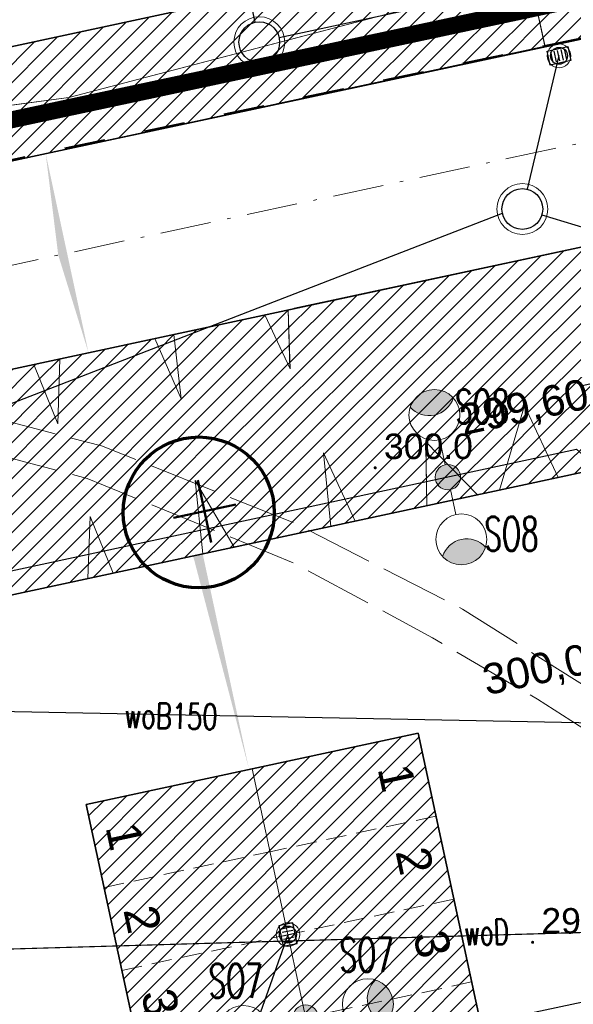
# Model space of a CAD drawing. Header units: metres. Extents: x 6567600 to 13135881, y 5574237 to 11149086.
# Tile 76 of 120: x 6567916 to 6567933, y 5574447 to 5574476. Entities that reach past the tile are written whole.
import ezdxf
from ezdxf.enums import TextEntityAlignment as Align

# ---------------------------------------------------------------- set-up
doc = ezdxf.new("R2010")
doc.units = ezdxf.units.M
for name, pattern in [('zzzxref_260316$0$_MDCP$0$L_2_50', [2.5, 2, -0.5]), ('zzzxref_260316$0$_PZT$0$Kropki przerywana 1', [250, 150, -100]), ('zzzxref_260316$0$PR1183 Chorzów Metalowców V09_TT$0$Kropki i Kreski 2', [2.5, 1.5, -0.5, 0, -0.5]), ('zzzxref_260316$0$PR1183 Chorzów Metalowców V09_TT$0$Przerywana', [2.4, 1.2, -1.2]), ('zzzxref_260316$0$PR1183 Chorzów Metalowców V09_TT$0$Przerywana gęsta', [0.9, 0.6, -0.3])]:
    doc.linetypes.add(name, pattern=pattern)
for name, color, linetype in [('SEL_atrybut_bloku1', 7, 'Continuous'), ('SEL_atrybut_bloku2', 9, 'Continuous'), ('zzzxref_260316$0$_MDCP$0$OTRN_O', 7, 'Continuous'), ('zzzxref_260316$0$_PZT$0$FORMA - Arch 01 - PZT 0 ZAKRES OPRACOWANIA', 7, 'Continuous'), ('zzzxref_260316$0$PR1183 Chorzów Metalowców V09_TT$0$01FORMA - PZT - Inne obiekty', 7, 'Continuous'), ('zzzxref_260316$0$PR1183 Chorzów Metalowców V09_TT$0$FORMA - Arch 01 - PZT 1 Strefy', 7, 'Continuous'), ('zzzxref_260316$0$PR1183 Chorzów Metalowców V09_TT$0$FORMA - Arch 01 - PZT-3 Ukształtowanie terenu', 7, 'Continuous'), ('zzzxref_260316$0$PR1183 Chorzów Metalowców V09_TT$0$FORMA - Arch 01 - PZT-3 Zagospodarowanie', 7, 'Continuous'), ('zzzxref_260316$0$PR1183 Chorzów Metalowców V09_TT$0$FORMA - Arch 01 - PZT-4 Zieleń', 7, 'Continuous')]:
    doc.layers.add(name, color=color, linetype=linetype)
doc.layers.add('SEL_sieci_kable_nN_oswietlenie', color=7, linetype='SEL_eNN', lineweight=30, true_color=0xff7a7a)
for name, color, linetype, lineweight in [('SEL_sieci_oswietlenie_oprawy', 152, 'Continuous', 20), ('zzzxref_260316$0$_MDCP$0$GES_PrzewodElektroenergetyczny_Projektowany', 7, 'Continuous', 18), ('zzzxref_260316$0$_MDCP$0$OTRN', 7, 'Continuous', 13), ('zzzxref_260316$0$_MDCP$1$GES_PrzewodKanalizacyjny', 36, 'Continuous', 18), ('zzzxref_260316$0$_MDCP$1$GES_PrzewodWodociagowy', 5, 'Continuous', 18), ('zzzxref_260316$0$_Tt_DO_LIKWIDACJI', 7, 'Continuous', 25), ('zzzxref_260316$0$_TT_KAN_D', 96, 'Continuous', 25), ('zzzxref_260316$0$_TT_KAN_D_WPUST', 7, 'Continuous', 25), ('zzzxref_260316$0$_TT_KAN_S_ZEWN_II etap', 30, 'Continuous', 25)]:
    doc.layers.add(name, color=color, linetype=linetype, lineweight=lineweight)
doc.styles.add('ARIAL', font='ARIALN.TTF', dxfattribs={"width": 0.8})
doc.styles.add('ROMANS', font='romans.shx', dxfattribs={"width": 0.8})
doc.styles.add('zzzxref_260316$0$$TD_AUDIT_GENERATED_(9E133)', font='simplex.shx')
doc.styles.add('zzzxref_260316$0$$TD_AUDIT_GENERATED_(9E16A)', font='arial.ttf', dxfattribs={"width": 0.9})
doc.styles.add('zzzxref_260316$0$$TD_AUDIT_GENERATED_(B0E6E)', font='arial.ttf')
doc.styles.add('zzzxref_260316$0$$TD_AUDIT_GENERATED_(B0E75)', font='arial.ttf')
doc.styles.add('zzzxref_260316$0$ROMANS', font='romans.shx', dxfattribs={"width": 0.9})
doc.linetypes.add('SEL_eNN', pattern='A,5,["eNN",ARIAL,S=1,R=0,X=1.45,Y=0.25],5', length=10)
doc.linetypes.add('zzzxref_260316$0$likwidacja1', pattern='A,0,-1,["X",zzzxref_260316$0$ROMANS,S=0.6,R=0,X=-0.1,Y=-0.3],-1', length=2)
doc.linetypes.add('zzzxref_260316$0$PR1183 Chorzów Metalowców V09_TT$0$X 1_2', pattern='A,0,[8,PR1183 ChorzĂłw MetalowcĂłw V091.Shx,S=0.039206,R=0,X=0,Y=0],-4.94,0', length=4.94)
pattern_1 = [(45, (0, 1.2501), (-0.265165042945, 0.265165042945), [])]

# ---------------------------------------------------------------- blocks, each defined once
blk = doc.blocks.new('oprawa zewnetrzna stojaca')
for points in [[(2.625, 0, 0.267949), (2.25, 0.65, 0.57735), (2.25, -0.65, 0.267949)], [(0.375, 0, 1), (-0.375, 0, 1)]]:
    blk.add_hatch(color=256).paths.add_polyline_path(points)
blk.add_line((1.125, 0), (0.375, 0))
for centre, radius in [((1.875, 0), 0.75), ((0, 0), 0.375)]:
    blk.add_circle(centre, radius)
blk.add_arc((2.625, 0), 0.75, 120, 240)
at = {"layer": 'SEL_atrybut_bloku1', "style": 'ROMANS', "width": 0.6, "flags": 8}
blk.add_attdef('TYP', text='', height=1, dxfattribs=at).set_placement((1.873, 0.9), align=Align.CENTER)
at = {"layer": 'SEL_atrybut_bloku2', "style": 'ROMANS', "width": 0.6, "flags": 8}
for tag, p in [('OPIS1', (1.873, -1.638)), ('OPIS2', (1.873, -2.499))]:
    blk.add_attdef(tag, text='', height=0.75, dxfattribs=at).set_placement(p, align=Align.CENTER)
blk = doc.blocks.new('zzzxref_260316$0$_MDCP$0$OTRN')
at = {"layer": 'zzzxref_260316$0$_MDCP$0$OTRN', "color": 0, "const_width": 0.09}
blk.add_lwpolyline([(-0.045, 0, 1), (0.045, 0, 1)], format="xyb", close=True, dxfattribs=at)
at = {"layer": 'zzzxref_260316$0$_MDCP$0$OTRN_O', "color": 0, "style": 'zzzxref_260316$0$$TD_AUDIT_GENERATED_(9E16A)'}
blk.add_attdef('RZEDNA', (0.514, 0.515), '', height=1.5, dxfattribs=at)
blk = doc.blocks.new('zzzxref_260316$0$PR1183 Chorzów Metalowców V09_TT$0$Miejsca parkingowe 27[17]', base_point=(6567918.151, 5574451.203))
at = {"layer": 'zzzxref_260316$0$PR1183 Chorzów Metalowców V09_TT$0$FORMA - Arch 01 - PZT-3 Zagospodarowanie', "color": 7, "linetype": 'zzzxref_260316$0$PR1183 Chorzów Metalowców V09_TT$0$Przerywana gęsta', "lineweight": 13}
for p, q in [((6567918.677, 5574448.758), (6567923.565, 5574449.809)), ((6567919.202, 5574446.314), (6567924.09, 5574447.365))]:
    blk.add_line(p, q, dxfattribs=at)
at = {"layer": 'zzzxref_260316$0$PR1183 Chorzów Metalowców V09_TT$0$FORMA - Arch 01 - PZT-3 Zagospodarowanie', "color": 7, "lineweight": 13, "style": 'zzzxref_260316$0$$TD_AUDIT_GENERATED_(B0E75)'}
for tag, p in [('num_start_0', (6567919.287, 5574450.267)), ('num_start_1', (6567919.812, 5574447.822)), ('num_start_2', (6567920.337, 5574445.37)), ('num_start_3', (6567920.863, 5574442.934)), ('num_start_4', (6567921.388, 5574440.481)), ('num_start_5', (6567921.913, 5574438.037)), ('num_start_6', (6567922.438, 5574435.601)), ('num_start_7', (6567922.964, 5574433.148)), ('num_start_8', (6567923.489, 5574430.704)), ('num_start_9', (6567924.014, 5574428.26)), ('num_start_10', (6567924.54, 5574425.825)), ('num_start_11', (6567925.065, 5574423.38)), ('num_start_12', (6567925.59, 5574420.928)), ('num_start_13', (6567926.116, 5574418.492)), ('num_start_14', (6567926.641, 5574416.04)), ('num_start_15', (6567927.166, 5574413.595)), ('num_start_16', (6567927.692, 5574411.16)), ('num_start_17', (6567928.217, 5574408.707))]:
    blk.add_attdef(tag, text='', height=1, rotation=282.1296, dxfattribs=at).set_placement(p, align=Align.MIDDLE_CENTER)
blk = doc.blocks.new('zzzxref_260316$0$PR1183 Chorzów Metalowców V09_TT$0$Miejsca parkingowe 27[16]', base_point=(6567927.928, 5574453.304))
at = {"layer": 'zzzxref_260316$0$PR1183 Chorzów Metalowców V09_TT$0$FORMA - Arch 01 - PZT-3 Zagospodarowanie', "color": 7, "linetype": 'zzzxref_260316$0$PR1183 Chorzów Metalowców V09_TT$0$Przerywana gęsta', "lineweight": 13}
for p, q in [((6567928.453, 5574450.86), (6567923.565, 5574449.809)), ((6567928.979, 5574448.415), (6567924.09, 5574447.365)), ((6567929.504, 5574445.971), (6567924.616, 5574444.921))]:
    blk.add_line(p, q, dxfattribs=at)
at = {"layer": 'zzzxref_260316$0$PR1183 Chorzów Metalowców V09_TT$0$FORMA - Arch 01 - PZT-3 Zagospodarowanie', "color": 7, "lineweight": 13, "style": 'zzzxref_260316$0$$TD_AUDIT_GENERATED_(B0E75)'}
for tag, p in [('num_start_0', (6567927.301, 5574451.989)), ('num_start_1', (6567927.827, 5574449.545)), ('num_start_2', (6567928.352, 5574447.092)), ('num_start_3', (6567928.877, 5574444.656)), ('num_start_4', (6567929.402, 5574442.204)), ('num_start_5', (6567929.928, 5574439.76)), ('num_start_6', (6567930.453, 5574437.324)), ('num_start_7', (6567930.978, 5574434.871)), ('num_start_8', (6567931.504, 5574432.427)), ('num_start_9', (6567932.029, 5574429.983)), ('num_start_10', (6567932.554, 5574427.547)), ('num_start_11', (6567933.08, 5574425.103)), ('num_start_12', (6567933.605, 5574422.65)), ('num_start_13', (6567934.13, 5574420.215)), ('num_start_14', (6567934.656, 5574417.762)), ('num_start_15', (6567935.181, 5574415.318))]:
    blk.add_attdef(tag, text='', height=1, rotation=282.1296, dxfattribs=at).set_placement(p, align=Align.MIDDLE_CENTER)
blk = doc.blocks.new('zzzxref_260316$0$PR1183 Chorzów Metalowców V09_TT$0$Koty wysokościowe_66', base_point=(6567933.499, 5574463.707))
at = {"layer": 'zzzxref_260316$0$PR1183 Chorzów Metalowców V09_TT$0$FORMA - Arch 01 - PZT-3 Ukształtowanie terenu', "linetype": 'Continuous', "lineweight": 25}
for points in [[(6567933.499, 5574463.707), (6567933.865, 5574463.786), (6567933.807, 5574463.92), (6567933.702, 5574464.022), (6567933.566, 5574464.076), (6567933.42, 5574464.074)], [(6567933.499, 5574463.707), (6567933.132, 5574463.629), (6567933.19, 5574463.494), (6567933.295, 5574463.392), (6567933.431, 5574463.338), (6567933.577, 5574463.341)]]:
    blk.add_hatch(color=6, dxfattribs=at).paths.add_polyline_path(points)
at = {"layer": 'zzzxref_260316$0$PR1183 Chorzów Metalowców V09_TT$0$FORMA - Arch 01 - PZT-3 Ukształtowanie terenu', "color": 6, "linetype": 'Continuous', "lineweight": 25}
for p, q in [((6567933.656, 5574462.974), (6567933.341, 5574464.441)), ((6567932.765, 5574463.55), (6567934.232, 5574463.865))]:
    blk.add_line(p, q, dxfattribs=at)
blk.add_circle((6567933.499, 5574463.707), 0.375, dxfattribs=at)
at = {"layer": 'zzzxref_260316$0$PR1183 Chorzów Metalowców V09_TT$0$FORMA - Arch 01 - PZT-3 Ukształtowanie terenu', "color": 6, "lineweight": 25, "insert": (6567929.294, 5574461.917), "char_height": 0.9, "attachment_point": 7, "rotation": 12.1296, "style": 'zzzxref_260316$0$$TD_AUDIT_GENERATED_(B0E6E)'}
blk.add_mtext('\\A1;{\\pql;\\fArial|b0|i0|c238|p0;\\W1.000000;299,60}', dxfattribs=at)
blk = doc.blocks.new('zzzxref_260316$0$PR1183 Chorzów Metalowców V09_TT$0$Koty wysokościowe_45', base_point=(6567934.183, 5574456.044))
at = {"layer": 'zzzxref_260316$0$PR1183 Chorzów Metalowców V09_TT$0$FORMA - Arch 01 - PZT-3 Ukształtowanie terenu', "linetype": 'Continuous', "lineweight": 25}
for points in [[(6567934.183, 5574456.044), (6567934.55, 5574456.123), (6567934.491, 5574456.257), (6567934.386, 5574456.359), (6567934.25, 5574456.413), (6567934.104, 5574456.411)], [(6567934.183, 5574456.044), (6567933.816, 5574455.966), (6567933.874, 5574455.831), (6567933.979, 5574455.729), (6567934.115, 5574455.675), (6567934.262, 5574455.678)]]:
    blk.add_hatch(color=6, dxfattribs=at).paths.add_polyline_path(points)
at = {"layer": 'zzzxref_260316$0$PR1183 Chorzów Metalowców V09_TT$0$FORMA - Arch 01 - PZT-3 Ukształtowanie terenu', "color": 6, "linetype": 'Continuous', "lineweight": 25}
for p, q in [((6567934.341, 5574455.311), (6567934.025, 5574456.778)), ((6567933.45, 5574455.887), (6567934.916, 5574456.202))]:
    blk.add_line(p, q, dxfattribs=at)
blk.add_circle((6567934.183, 5574456.044), 0.375, dxfattribs=at)
at = {"layer": 'zzzxref_260316$0$PR1183 Chorzów Metalowców V09_TT$0$FORMA - Arch 01 - PZT-3 Ukształtowanie terenu', "color": 6, "lineweight": 25, "insert": (6567929.979, 5574454.254), "char_height": 0.9, "attachment_point": 7, "rotation": 12.1296, "style": 'zzzxref_260316$0$$TD_AUDIT_GENERATED_(B0E6E)'}
blk.add_mtext('\\A1;{\\pql;\\fArial|b0|i0|c238|p0;\\W1.000000;300,00}', dxfattribs=at)
blk = doc.blocks.new('zzzxref_260316')
at = {"layer": 'zzzxref_260316$0$PR1183 Chorzów Metalowców V09_TT$0$FORMA - Arch 01 - PZT 1 Strefy', "linetype": 'Continuous', "lineweight": 0, "true_color": 0x577933}
h = blk.add_hatch(dxfattribs=at)
h.set_pattern_fill('ANSI31', color=77, scale=3, style=0)
h.set_pattern_definition(pattern_1)
h.paths.add_polyline_path([(6567829, 5574518.49), (6567842.398, 5574472.369), (6567844.165, 5574472.882), (6567846.931, 5574463.362), (6567846.967, 5574485.722), (6567835.736, 5574537.98), (6567846.642, 5574540.324), (6567844.864, 5574548.6), (6567918.571, 5574564.441), (6567935.605, 5574485.184), (6567930.975, 5574478.018), (6567931.227, 5574476.845), (6567933.57, 5574477.348, 0.216609), (6567938.884, 5574481.335), (6567921.55, 5574569.11), (6567849.267, 5574552.203), (6567830.11, 5574547.72)])
at = {"layer": 'zzzxref_260316$0$PR1183 Chorzów Metalowców V09_TT$0$FORMA - Arch 01 - PZT 1 Strefy', "linetype": 'Continuous', "lineweight": 0, "true_color": 0x606060}
h = blk.add_hatch(dxfattribs=at)
h.set_pattern_fill('ANSI31', color=251, scale=3, style=0)
h.set_pattern_definition(pattern_1)
h.paths.add_polyline_path([(6567877.761, 5574471.437), (6567884.905, 5574472.973), (6567884.671, 5574474.061), (6567884.473, 5574474.979), (6567883.567, 5574479.143), (6567878.678, 5574478.092), (6567871.324, 5574512.311), (6567876.212, 5574513.361), (6567874.387, 5574521.856), (6567909.387, 5574529.379), (6567910.438, 5574524.49), (6567911.513, 5574524.721, 0.390142), (6567916.985, 5574532.464), (6567916.781, 5574533.525), (6567866.729, 5574522.767)])
h = blk.add_hatch(dxfattribs=at)
h.set_pattern_fill('ANSI31', color=251, scale=3, style=0)
h.set_pattern_definition(pattern_1)
h.paths.add_polyline_path([(6567931.666, 5574474.803), (6567938.682, 5574476.301, 0.059883), (6567939.792, 5574476.678), (6567938.868, 5574481.33, -0.219856), (6567933.57, 5574477.348), (6567931.227, 5574476.845)])
h = blk.add_hatch(dxfattribs=at)
h.set_pattern_fill('ANSI31', color=251, scale=3, style=0)
h.set_pattern_definition(pattern_1)
h.paths.add_polyline_path([(6567899.852, 5574471.329, 0.414214), (6567899.085, 5574470.141), (6567899.358, 5574468.87, 0.414214), (6567900.546, 5574468.103), (6567931.668, 5574474.792), (6567930.975, 5574478.018)])
at = {"layer": 'zzzxref_260316$0$PR1183 Chorzów Metalowców V09_TT$0$FORMA - Arch 01 - PZT 1 Strefy', "linetype": 'Continuous', "lineweight": 0, "true_color": 0x786554}
h = blk.add_hatch(dxfattribs=at)
h.set_pattern_fill('ANSI31', color=37, scale=3, style=0)
h.set_pattern_definition(pattern_1)
h.paths.add_polyline_path([(6567901.587, 5574460.787, 0.144467), (6567901.459, 5574459.093), (6567901.564, 5574458.605, 0.027501), (6567901.651, 5574458.287, 0.323943), (6567904.198, 5574456.321), (6567904.06, 5574458.276), (6567905.128, 5574456.302), (6567910.112, 5574457.373), (6567910.109, 5574459.231), (6567910.813, 5574457.524), (6567913.717, 5574458.148), (6567913.505, 5574460.064), (6567914.434, 5574458.302), (6567918.2, 5574459.112), (6567918.267, 5574460.941), (6567918.947, 5574459.272), (6567921.583, 5574459.839), (6567921.363, 5574461.996), (6567922.507, 5574460.037), (6567925.354, 5574460.649), (6567925.143, 5574462.814), (6567926.077, 5574460.805), (6567928.186, 5574461.258), (6567928.156, 5574463.137), (6567929.676, 5574461.578), (6567930.326, 5574461.718), (6567931.067, 5574464.209), (6567932.052, 5574462.089), (6567932.917, 5574462.275), (6567933.247, 5574460.999), (6567934.9, 5574464.336), (6567939.696, 5574459.298), (6567940.647, 5574456.21), (6567943.72, 5574456.738), (6567941.43, 5574468.344, 0.149826), (6567935.507, 5574469.48), (6567927.118, 5574467.677), (6567924.105, 5574467.029), (6567924.158, 5574465.29), (6567923.418, 5574466.881), (6567920.732, 5574466.304), (6567920.944, 5574464.403), (6567920.175, 5574466.184), (6567917.375, 5574465.583), (6567917.315, 5574463.674), (6567916.604, 5574465.417), (6567912.849, 5574464.61), (6567913.058, 5574462.726), (6567912.148, 5574464.459), (6567909.184, 5574463.822), (6567909.147, 5574461.959), (6567908.445, 5574463.663), (6567903.541, 5574462.6), (6567903.687, 5574460.546), (6567902.835, 5574462.288, 0.16724)])
at = {"layer": 'zzzxref_260316$0$PR1183 Chorzów Metalowców V09_TT$0$FORMA - Arch 01 - PZT 1 Strefy', "linetype": 'Continuous', "lineweight": 0, "true_color": 0x577933}
h = blk.add_hatch(dxfattribs=at)
h.set_pattern_fill('ANSI31', color=77, scale=3, style=0)
h.set_pattern_definition(pattern_1)
h.paths.add_polyline_path([(6567923.418, 5574466.881), (6567924.158, 5574465.29), (6567924.105, 5574467.029)])
h = blk.add_hatch(dxfattribs=at)
h.set_pattern_fill('ANSI31', color=77, scale=3, style=0)
h.set_pattern_definition(pattern_1)
h.paths.add_polyline_path([(6567920.175, 5574466.184), (6567920.944, 5574464.403), (6567920.934, 5574464.497), (6567920.732, 5574466.304)])
h = blk.add_hatch(dxfattribs=at)
h.set_pattern_fill('ANSI31', color=77, scale=3, style=0)
h.set_pattern_definition(pattern_1)
h.paths.add_polyline_path([(6567917.375, 5574465.583), (6567916.604, 5574465.417), (6567917.315, 5574463.674)])
h = blk.add_hatch(dxfattribs=at)
h.set_pattern_fill('ANSI31', color=77, scale=3, style=0)
h.set_pattern_definition(pattern_1)
h.paths.add_polyline_path([(6567931.067, 5574464.209), (6567930.326, 5574461.718), (6567932.052, 5574462.089)])
h = blk.add_hatch(dxfattribs=at)
h.set_pattern_fill('ANSI31', color=77, scale=3, style=0)
h.set_pattern_definition(pattern_1)
h.paths.add_polyline_path([(6567928.186, 5574461.258), (6567929.676, 5574461.578), (6567928.156, 5574463.137), (6567928.158, 5574462.991)])
h = blk.add_hatch(dxfattribs=at)
h.set_pattern_fill('ANSI31', color=77, scale=3, style=0)
h.set_pattern_definition(pattern_1)
h.paths.add_polyline_path([(6567925.143, 5574462.814), (6567925.354, 5574460.649), (6567926.077, 5574460.805)])
h = blk.add_hatch(dxfattribs=at)
h.set_pattern_fill('ANSI31', color=77, scale=3, style=0)
h.set_pattern_definition(pattern_1)
h.paths.add_polyline_path([(6567921.363, 5574461.996), (6567921.583, 5574459.839), (6567922.507, 5574460.037)])
h = blk.add_hatch(dxfattribs=at)
h.set_pattern_fill('ANSI31', color=77, scale=3, style=0)
h.set_pattern_definition(pattern_1)
h.paths.add_polyline_path([(6567918.267, 5574460.941), (6567918.2, 5574459.112), (6567918.947, 5574459.272)])
h = blk.add_hatch(dxfattribs=at)
h.set_pattern_fill('ANSI31', color=77, scale=3, style=0)
h.set_pattern_definition(pattern_1)
h.paths.add_polyline_path([(6567874.014, 5574370.037), (6567903.73, 5574376.76), (6567926.87, 5574389.48), (6567941.769, 5574411.258), (6567945.87, 5574426.93), (6567946.274, 5574439.041), (6567944.961, 5574439.568), (6567943.09, 5574448.275), (6567939.696, 5574459.298), (6567938.856, 5574458.437), (6567945.454, 5574427.738), (6567940.566, 5574426.687), (6567942.208, 5574419.044, -0.198349), (6567940.833, 5574411.513), (6567926.815, 5574391.018), (6567903.433, 5574378.164), (6567873.643, 5574371.762)])
at = {"layer": 'zzzxref_260316$0$PR1183 Chorzów Metalowców V09_TT$0$FORMA - Arch 01 - PZT 1 Strefy', "linetype": 'Continuous', "lineweight": 0, "true_color": 0x4b7a78}
h = blk.add_hatch(dxfattribs=at)
h.set_pattern_fill('ANSI31', color=137, scale=3, style=0)
h.set_pattern_definition(pattern_1)
h.paths.add_polyline_path([(6567936.333, 5574415.447), (6567927.928, 5574454.554), (6567918.151, 5574452.453), (6567927.607, 5574408.457), (6567932.495, 5574409.508), (6567931.445, 5574414.396)])
at = {"layer": 'zzzxref_260316$0$PR1183 Chorzów Metalowców V09_TT$0$FORMA - Arch 01 - PZT-3 Zagospodarowanie', "linetype": 'Continuous', "lineweight": 5}
for points in [[(6567917.327, 5574468.646), (6567916.957, 5574471.639), (6567917.588, 5574468.702)], [(6567917.327, 5574468.646), (6567918.22, 5574465.764), (6567917.588, 5574468.702)], [(6567921.301, 5574459.778), (6567922.949, 5574453.484), (6567921.583, 5574459.839)]]:
    blk.add_hatch(color=7, dxfattribs=at).paths.add_polyline_path(points)
at = {"color": 30, "linetype": 'zzzxref_260316$0$PR1183 Chorzów Metalowców V09_TT$0$Przerywana', "lineweight": 50}
blk.add_line((6567939.821, 5574476.544), (6567882.349, 5574464.276), dxfattribs=at)
at = {"layer": 'Defpoints', "color": 6, "linetype": 'zzzxref_260316$0$_PZT$0$Kropki przerywana 1', "lineweight": 50, "ltscale": 0.01, "const_width": 0.5}
blk.add_lwpolyline([(6567846.825, 5574464.572), (6567852.935, 5574465.886), (6567856.959, 5574459.099), (6567863.876, 5574457.905), (6567881.468, 5574461.686), (6567884.062, 5574465.823), (6567941.534, 5574478.091)], dxfattribs=at)
at = {"layer": 'zzzxref_260316$0$_MDCP$0$GES_PrzewodElektroenergetyczny_Projektowany', "color": 1, "linetype": 'zzzxref_260316$0$_MDCP$0$L_2_50', "lineweight": 18, "flags": 128}
for points in [[(6567968.757, 5574418.447), (6567965.79, 5574417.788), (6567964.269, 5574419.682), (6567962.444, 5574428.423), (6567960.927, 5574438.382), (6567955.785, 5574440.828), (6567943.735, 5574448.879), (6567937.061, 5574453.287), (6567929.241, 5574458.206), (6567924.301, 5574460.739), (6567918.598, 5574463.02), (6567911.377, 5574464.921), (6567904.643, 5574465.783), (6567895.738, 5574466.364), (6567887.791, 5574468.949), (6567886.282, 5574470.192), (6567885.356, 5574472.785), (6567880.925, 5574493.141), (6567879.016, 5574496.438), (6567878.444, 5574499.11), (6567874.34, 5574499.268), (6567872.908, 5574505.876), (6567870.567, 5574509.67), (6567868.305, 5574511.329), (6567862.172, 5574511.906), (6567852.994, 5574510.772), (6567850.203, 5574522.019), (6567848.1, 5574529.505), (6567843.148, 5574549.062), (6567840.304, 5574561.676)], [(6567969.013, 5574417.508), (6567965.67, 5574416.775), (6567965.136, 5574416.988), (6567963.338, 5574419.374), (6567961.4, 5574428.408), (6567959.839, 5574437.722), (6567955.495, 5574439.686), (6567949.589, 5574443.706), (6567943.221, 5574448.01), (6567937.351, 5574451.781), (6567931.445, 5574455.553), (6567928.35, 5574457.367), (6567924.259, 5574459.573), (6567918.175, 5574462.063), (6567911.487, 5574463.842), (6567904.656, 5574464.624), (6567895.691, 5574465.123), (6567890.711, 5574466.83), (6567887.509, 5574467.826), (6567885.41, 5574469.356), (6567884.058, 5574472.665), (6567883.631, 5574475.084), (6567882.172, 5574482.199), (6567880.002, 5574492.125), (6567879.789, 5574492.837), (6567878.117, 5574495.647), (6567877.606, 5574498.034), (6567873.799, 5574498.12), (6567873.492, 5574498.529), (6567871.962, 5574505.181), (6567869.85, 5574508.829), (6567867.823, 5574510.339), (6567862.143, 5574510.874), (6567852.516, 5574509.777), (6567850.708, 5574516.687), (6567849.134, 5574522.547)]]:
    blk.add_lwpolyline(points, dxfattribs=at)
at = {"layer": 'zzzxref_260316$0$_MDCP$1$GES_PrzewodKanalizacyjny', "color": 36, "linetype": 'Continuous', "lineweight": 18}
blk.add_lwpolyline([(6567905.614, 5574471.424), (6567906.868, 5574471.745), (6567908.127, 5574472.016), (6567908.166, 5574472.009), (6567917.636, 5574473.284), (6567943.225, 5574480.006), (6567953.238, 5574483.096), (6567960.926, 5574484.615)], dxfattribs=at)
at = {"layer": 'zzzxref_260316$0$_MDCP$1$GES_PrzewodWodociagowy', "color": 5, "linetype": 'Continuous', "lineweight": 18}
blk.add_lwpolyline([(6567818.054, 5574440.375), (6567892.06, 5574455.65), (6567958.853, 5574454.349)], dxfattribs=at)
at = {"layer": 'zzzxref_260316$0$_MDCP$1$GES_PrzewodWodociagowy', "color": 5, "linetype": 'Continuous', "lineweight": 18, "flags": 128}
blk.add_lwpolyline([(6567911.585, 5574448.06), (6567940.177, 5574448.89), (6567959.112, 5574453.209)], dxfattribs=at)
at = {"layer": 'zzzxref_260316$0$_PZT$0$FORMA - Arch 01 - PZT 0 ZAKRES OPRACOWANIA', "color": 6, "linetype": 'zzzxref_260316$0$_PZT$0$Kropki przerywana 1', "lineweight": 50, "ltscale": 0.01, "const_width": 0.5}
blk.add_lwpolyline([(6567846.825, 5574464.572), (6567852.935, 5574465.886), (6567856.959, 5574459.099), (6567863.876, 5574457.905), (6567881.468, 5574461.686), (6567884.062, 5574465.823), (6567941.534, 5574478.091)], dxfattribs=at)
at = {"layer": 'zzzxref_260316$0$_Tt_DO_LIKWIDACJI', "linetype": 'zzzxref_260316$0$likwidacja1', "lineweight": 20}
blk.add_lwpolyline([(6567905.614, 5574471.424), (6567908.127, 5574472.016), (6567917.636, 5574473.284), (6567939.233, 5574478.951)], dxfattribs=at)
at = {"layer": 'zzzxref_260316$0$_TT_KAN_D'}
blk.add_line((6567903.298, 5574459.379), (6567930.412, 5574469.875), dxfattribs=at)
at = {"layer": 'zzzxref_260316$0$_TT_KAN_D', "elevation": 300.007}
for points in [[(6567932.073, 5574474.521), (6567931.138, 5574470.584)], [(6567931.573, 5574469.826), (6567933.192, 5574469.334)]]:
    blk.add_lwpolyline(points, dxfattribs=at)
at = {"layer": 'zzzxref_260316$0$_TT_KAN_D'}
for points in [[(6567922.837, 5574445.034), (6567924.102, 5574448.617)], [(6567938.091, 5574447.759), (6567923.218, 5574444.595)]]:
    blk.add_lwpolyline(points, dxfattribs=at)
at = {"layer": 'zzzxref_260316$0$_TT_KAN_D', "lineweight": 13}
blk.add_circle((6567930.999, 5574470.001), 0.75, dxfattribs=at)
at = {"layer": 'zzzxref_260316$0$_TT_KAN_D', "lineweight": 30}
blk.add_circle((6567930.999, 5574470.001), 0.6, dxfattribs=at)
at = {"layer": 'zzzxref_260316$0$_TT_KAN_D_WPUST', "lineweight": 30}
for p, q in [((6567931.907, 5574474.32, 600.013), (6567931.838, 5574474.633, 600.013)), ((6567932.009, 5574474.343, 600.013), (6567931.941, 5574474.656, 600.013)), ((6567932.107, 5574474.364, 600.013), (6567932.039, 5574474.677, 600.013)), ((6567932.21, 5574474.386, 600.013), (6567932.141, 5574474.699, 600.013)), ((6567932.312, 5574474.409, 600.013), (6567932.244, 5574474.722, 600.013)), ((6567923.902, 5574448.789, 300.025), (6567924.216, 5574448.856, 300.025)), ((6567923.924, 5574448.687, 300.025), (6567924.237, 5574448.753, 300.025)), ((6567923.945, 5574448.584, 300.025), (6567924.259, 5574448.65, 300.025)), ((6567923.966, 5574448.486, 300.025), (6567924.28, 5574448.552, 300.025)), ((6567923.988, 5574448.383, 300.025), (6567924.301, 5574448.45, 300.025))]:
    blk.add_line(p, q, dxfattribs=at)
for points, elevation in [([(6567931.731, 5574474.655), (6567932.337, 5574474.787), (6567932.426, 5574474.377), (6567931.821, 5574474.244)], 600.013), ([(6567924.365, 5574448.36), (6567924.237, 5574448.967), (6567923.826, 5574448.88), (6567923.954, 5574448.274)], 300.025)]:
    blk.add_lwpolyline(points, close=True, dxfattribs=dict(at, elevation=elevation))
at = {"layer": 'zzzxref_260316$0$_TT_KAN_D_WPUST', "lineweight": 18}
for centre in [(6567932.079, 5574474.516, 600.013), (6567924.095, 5574448.62, 300.025)]:
    blk.add_circle(centre, 0.35, dxfattribs=at)
at = {"layer": 'zzzxref_260316$0$_TT_KAN_D_WPUST', "color": 96, "lineweight": 30}
for centre in [(6567932.079, 5574474.516, 600.013), (6567924.095, 5574448.62, 300.025)]:
    blk.add_circle(centre, 0.25, dxfattribs=at)
at = {"layer": 'zzzxref_260316$0$_TT_KAN_S_ZEWN_II etap'}
blk.add_line((6567912.307, 5574525.472), (6567923.123, 5574475.504), dxfattribs=at)
blk.add_lwpolyline([(6567929.786, 5574476.333), (6567923.837, 5574475.045)], dxfattribs=at)
at = {"layer": 'zzzxref_260316$0$_TT_KAN_S_ZEWN_II etap', "lineweight": 13}
blk.add_circle((6567923.25, 5574474.918), 0.75, dxfattribs=at)
at = {"layer": 'zzzxref_260316$0$_TT_KAN_S_ZEWN_II etap', "lineweight": 30}
blk.add_circle((6567923.25, 5574474.918), 0.6, dxfattribs=at)
at = {"layer": 'zzzxref_260316$0$PR1183 Chorzów Metalowców V09_TT$0$01FORMA - PZT - Inne obiekty', "color": 5, "linetype": 'zzzxref_260316$0$PR1183 Chorzów Metalowców V09_TT$0$X 1_2', "lineweight": 25}
for p, q in [((6567943.851, 5574454.641), (6567892.06, 5574455.65)), ((6567940.177, 5574448.89), (6567911.585, 5574448.06))]:
    blk.add_line(p, q, dxfattribs=at)
at = {"layer": 'zzzxref_260316$0$PR1183 Chorzów Metalowców V09_TT$0$FORMA - Arch 01 - PZT 1 Strefy', "color": 254, "linetype": 'Continuous', "lineweight": 13, "true_color": 0xd2d2ff}
for p, q in [((6567899.852, 5574471.329), (6567930.975, 5574478.018)), ((6567938.687, 5574476.275), (6567900.546, 5574468.103)), ((6567903.762, 5574462.657), (6567939.749, 5574470.391)), ((6567932.917, 5574462.275), (6567905.128, 5574456.302)), ((6567918.151, 5574452.453), (6567927.928, 5574454.554)), ((6567927.928, 5574454.554), (6567936.333, 5574415.447)), ((6567927.607, 5574408.457), (6567918.151, 5574452.453))]:
    blk.add_line(p, q, dxfattribs=at)
at = {"layer": 'zzzxref_260316$0$PR1183 Chorzów Metalowców V09_TT$0$FORMA - Arch 01 - PZT 1 Strefy', "color": 9, "linetype": 'Continuous', "lineweight": 13}
for p, q in [((6567930.975, 5574478.018), (6567899.852, 5574471.329)), ((6567931.668, 5574474.792), (6567930.975, 5574478.018)), ((6567931.227, 5574476.845), (6567931.666, 5574474.803)), ((6567931.666, 5574474.803), (6567938.682, 5574476.301)), ((6567900.546, 5574468.103), (6567931.668, 5574474.792))]:
    blk.add_line(p, q, dxfattribs=at)
at = {"layer": 'zzzxref_260316$0$PR1183 Chorzów Metalowców V09_TT$0$FORMA - Arch 01 - PZT 1 Strefy', "color": 31, "linetype": 'Continuous', "lineweight": 0, "true_color": 0xf1cba9}
for p, q in [((6567935.507, 5574469.48), (6567927.118, 5574467.677)), ((6567927.118, 5574467.677), (6567924.105, 5574467.029)), ((6567924.105, 5574467.029), (6567924.158, 5574465.29)), ((6567923.418, 5574466.881), (6567920.732, 5574466.304)), ((6567924.158, 5574465.29), (6567923.418, 5574466.881)), ((6567920.175, 5574466.184), (6567917.375, 5574465.583)), ((6567920.944, 5574464.403), (6567920.175, 5574466.184)), ((6567920.732, 5574466.304), (6567920.944, 5574464.403)), ((6567917.375, 5574465.583), (6567917.315, 5574463.674)), ((6567916.604, 5574465.417), (6567912.849, 5574464.61)), ((6567917.315, 5574463.674), (6567916.604, 5574465.417)), ((6567930.326, 5574461.718), (6567931.067, 5574464.209)), ((6567931.067, 5574464.209), (6567932.052, 5574462.089)), ((6567928.156, 5574463.137), (6567929.676, 5574461.578)), ((6567928.186, 5574461.258), (6567928.156, 5574463.137)), ((6567925.143, 5574462.814), (6567926.077, 5574460.805)), ((6567925.354, 5574460.649), (6567925.143, 5574462.814)), ((6567932.052, 5574462.089), (6567932.917, 5574462.275)), ((6567921.363, 5574461.996), (6567922.507, 5574460.037)), ((6567921.583, 5574459.839), (6567921.363, 5574461.996)), ((6567929.676, 5574461.578), (6567930.326, 5574461.718)), ((6567926.077, 5574460.805), (6567928.186, 5574461.258)), ((6567918.2, 5574459.112), (6567918.267, 5574460.941)), ((6567918.267, 5574460.941), (6567918.947, 5574459.272)), ((6567922.507, 5574460.037), (6567925.354, 5574460.649)), ((6567918.947, 5574459.272), (6567921.583, 5574459.839)), ((6567914.434, 5574458.302), (6567918.2, 5574459.112))]:
    blk.add_line(p, q, dxfattribs=at)
at = {"layer": 'zzzxref_260316$0$PR1183 Chorzów Metalowców V09_TT$0$FORMA - Arch 01 - PZT 1 Strefy', "color": 71, "linetype": 'Continuous', "lineweight": 13, "true_color": 0xaff266}
for p, q in [((6567924.105, 5574467.029), (6567923.418, 5574466.881)), ((6567924.158, 5574465.29), (6567924.105, 5574467.029)), ((6567923.418, 5574466.881), (6567924.158, 5574465.29)), ((6567920.732, 5574466.304), (6567920.175, 5574466.184)), ((6567920.175, 5574466.184), (6567920.944, 5574464.403)), ((6567920.934, 5574464.497), (6567920.732, 5574466.304)), ((6567917.375, 5574465.583), (6567916.604, 5574465.417)), ((6567917.315, 5574463.674), (6567917.375, 5574465.583)), ((6567916.604, 5574465.417), (6567917.315, 5574463.674)), ((6567920.944, 5574464.403), (6567920.934, 5574464.497)), ((6567931.067, 5574464.209), (6567930.326, 5574461.718)), ((6567932.052, 5574462.089), (6567931.067, 5574464.209)), ((6567928.156, 5574463.137), (6567928.158, 5574462.991)), ((6567929.676, 5574461.578), (6567928.156, 5574463.137)), ((6567928.158, 5574462.991), (6567928.186, 5574461.258)), ((6567926.077, 5574460.805), (6567925.143, 5574462.814)), ((6567925.143, 5574462.814), (6567925.354, 5574460.649)), ((6567922.507, 5574460.037), (6567921.363, 5574461.996)), ((6567921.363, 5574461.996), (6567921.583, 5574459.839)), ((6567930.326, 5574461.718), (6567932.052, 5574462.089)), ((6567928.186, 5574461.258), (6567929.676, 5574461.578)), ((6567918.267, 5574460.941), (6567918.2, 5574459.112)), ((6567918.947, 5574459.272), (6567918.267, 5574460.941)), ((6567925.354, 5574460.649), (6567926.077, 5574460.805)), ((6567921.583, 5574459.839), (6567922.507, 5574460.037)), ((6567918.2, 5574459.112), (6567918.947, 5574459.272))]:
    blk.add_line(p, q, dxfattribs=at)
at = {"layer": 'zzzxref_260316$0$PR1183 Chorzów Metalowców V09_TT$0$FORMA - Arch 01 - PZT 1 Strefy', "color": 131, "linetype": 'Continuous', "lineweight": 13, "true_color": 0x97f4f0}
for p, q in [((6567927.928, 5574454.554), (6567918.151, 5574452.453)), ((6567936.333, 5574415.447), (6567927.928, 5574454.554)), ((6567918.151, 5574452.453), (6567927.607, 5574408.457))]:
    blk.add_line(p, q, dxfattribs=at)
at = {"layer": 'zzzxref_260316$0$PR1183 Chorzów Metalowców V09_TT$0$FORMA - Arch 01 - PZT-3 Zagospodarowanie', "color": 7, "linetype": 'Continuous', "lineweight": 35}
for p, q in [((6567899.852, 5574471.329), (6567930.975, 5574478.018)), ((6567900.546, 5574468.103), (6567934.011, 5574475.295)), ((6567923.79, 5574473.098), (6567934.011, 5574475.295)), ((6567903.877, 5574462.682), (6567934.633, 5574469.292)), ((6567924.277, 5574467.066), (6567934.633, 5574469.292)), ((6567932.917, 5574462.275), (6567905.128, 5574456.302)), ((6567927.928, 5574454.554), (6567918.151, 5574452.453)), ((6567927.928, 5574454.554), (6567936.333, 5574415.447)), ((6567918.151, 5574452.453), (6567927.607, 5574408.457))]:
    blk.add_line(p, q, dxfattribs=at)
at = {"layer": 'zzzxref_260316$0$PR1183 Chorzów Metalowców V09_TT$0$FORMA - Arch 01 - PZT-3 Zagospodarowanie', "color": 7, "linetype": 'zzzxref_260316$0$PR1183 Chorzów Metalowców V09_TT$0$Kropki i Kreski 2', "lineweight": 18}
blk.add_line((6567900.014, 5574464.92), (6567940.392, 5574473.598), dxfattribs=at)
at = {"layer": 'zzzxref_260316$0$PR1183 Chorzów Metalowców V09_TT$0$FORMA - Arch 01 - PZT-3 Zagospodarowanie', "color": 7, "linetype": 'Continuous', "lineweight": 18}
for p, q in [((6567924.147, 5574465.312), (6567924.105, 5574467.029)), ((6567924.147, 5574465.312), (6567923.418, 5574466.881)), ((6567920.175, 5574466.184), (6567920.944, 5574464.403)), ((6567920.732, 5574466.304), (6567920.944, 5574464.403)), ((6567917.375, 5574465.583), (6567917.315, 5574463.674)), ((6567916.604, 5574465.417), (6567917.315, 5574463.674)), ((6567931.067, 5574464.209), (6567930.326, 5574461.718)), ((6567932.052, 5574462.089), (6567931.067, 5574464.209)), ((6567928.156, 5574463.137), (6567928.186, 5574461.258)), ((6567929.676, 5574461.578), (6567928.156, 5574463.137)), ((6567925.143, 5574462.814), (6567925.354, 5574460.649)), ((6567926.077, 5574460.805), (6567925.143, 5574462.814)), ((6567932.917, 5574462.275), (6567932.052, 5574462.089)), ((6567921.363, 5574461.996), (6567921.583, 5574459.839)), ((6567922.507, 5574460.037), (6567921.363, 5574461.996)), ((6567930.326, 5574461.718), (6567929.676, 5574461.578)), ((6567928.186, 5574461.258), (6567926.077, 5574460.805)), ((6567918.267, 5574460.941), (6567918.2, 5574459.112)), ((6567918.947, 5574459.272), (6567918.267, 5574460.941)), ((6567925.354, 5574460.649), (6567922.507, 5574460.037)), ((6567921.583, 5574459.839), (6567918.947, 5574459.272)), ((6567918.2, 5574459.112), (6567914.434, 5574458.302)), ((6567923.04, 5574453.503), (6567931.445, 5574414.396))]:
    blk.add_line(p, q, dxfattribs=at)
at = {"layer": 'zzzxref_260316$0$PR1183 Chorzów Metalowców V09_TT$0$FORMA - Arch 01 - PZT-4 Zieleń', "color": 7, "linetype": 'Continuous', "lineweight": 50}
for p, q in [((6567921.835, 5574460.178), (6567921.441, 5574462.013)), ((6567920.721, 5574460.899), (6567922.556, 5574461.293))]:
    blk.add_line(p, q, dxfattribs=at)
at = {"layer": 'zzzxref_260316$0$PR1183 Chorzów Metalowców V09_TT$0$FORMA - Arch 01 - PZT-4 Zieleń', "color": 7, "linetype": 'Continuous', "lineweight": 70}
blk.add_circle((6567921.467, 5574461.059), 2.224, dxfattribs=at)
at = {"layer": 'zzzxref_260316$0$_MDCP$0$OTRN', "color": 14, "xscale": 0.5, "yscale": 0.5, "zscale": 0.5}
for p, values in [((6567926.665, 5574462.375, 299.999), {'RZEDNA': '300.0'}), ((6567931.302, 5574448.391, 299.81), {'RZEDNA': '299.8'})]:
    blk.add_blockref('zzzxref_260316$0$_MDCP$0$OTRN', p, dxfattribs=at).add_auto_attribs(values)
at = {"layer": 'zzzxref_260316$0$PR1183 Chorzów Metalowców V09_TT$0$FORMA - Arch 01 - PZT-3 Ukształtowanie terenu', "color": 6, "lineweight": 25}
for name, p in [('zzzxref_260316$0$PR1183 Chorzów Metalowców V09_TT$0$Koty wysokościowe_66', (6567933.499, 5574464.957)), ('zzzxref_260316$0$PR1183 Chorzów Metalowców V09_TT$0$Koty wysokościowe_45', (6567934.183, 5574457.294))]:
    blk.add_blockref(name, p, dxfattribs=at)
at = {"layer": 'zzzxref_260316$0$PR1183 Chorzów Metalowców V09_TT$0$FORMA - Arch 01 - PZT-3 Zagospodarowanie', "color": 7, "linetype": 'zzzxref_260316$0$PR1183 Chorzów Metalowców V09_TT$0$Przerywana gęsta', "lineweight": 15}
ref = blk.add_blockref('zzzxref_260316$0$PR1183 Chorzów Metalowców V09_TT$0$Miejsca parkingowe 27[16]', (6567927.928, 5574454.554), dxfattribs=at)
ref.add_attrib('num_start', '1', dxfattribs={"color": 7, "lineweight": 13, "height": 1, "rotation": 282.1296, "style": 'zzzxref_260316$0$$TD_AUDIT_GENERATED_(B0E75)'}).set_placement((6567927.301, 5574453.239), align=Align.MIDDLE_CENTER)
ref.add_attrib('num_start_1', '2', dxfattribs={"color": 7, "lineweight": 13, "height": 1, "rotation": 282.1296, "style": 'zzzxref_260316$0$$TD_AUDIT_GENERATED_(B0E75)'}).set_placement((6567927.827, 5574450.795), align=Align.MIDDLE_CENTER)
ref.add_attrib('num_start_2', '3', dxfattribs={"color": 7, "lineweight": 13, "height": 1, "rotation": 282.1296, "style": 'zzzxref_260316$0$$TD_AUDIT_GENERATED_(B0E75)'}).set_placement((6567928.352, 5574448.342), align=Align.MIDDLE_CENTER)
ref = blk.add_blockref('zzzxref_260316$0$PR1183 Chorzów Metalowców V09_TT$0$Miejsca parkingowe 27[17]', (6567918.151, 5574452.453), dxfattribs=at)
ref.add_attrib('num_start', '1', dxfattribs={"color": 7, "lineweight": 13, "height": 1, "rotation": 282.1296, "style": 'zzzxref_260316$0$$TD_AUDIT_GENERATED_(B0E75)'}).set_placement((6567919.287, 5574451.517), align=Align.MIDDLE_CENTER)
ref.add_attrib('num_start_1', '2', dxfattribs={"color": 7, "lineweight": 13, "height": 1, "rotation": 282.1296, "style": 'zzzxref_260316$0$$TD_AUDIT_GENERATED_(B0E75)'}).set_placement((6567919.812, 5574449.072), align=Align.MIDDLE_CENTER)
ref.add_attrib('num_start_2', '3', dxfattribs={"color": 7, "lineweight": 13, "height": 1, "rotation": 282.1296, "style": 'zzzxref_260316$0$$TD_AUDIT_GENERATED_(B0E75)'}).set_placement((6567920.337, 5574446.62), align=Align.MIDDLE_CENTER)
at = {"layer": 'zzzxref_260316$0$_MDCP$1$GES_PrzewodWodociagowy', "color": 5, "lineweight": 15, "style": 'zzzxref_260316$0$$TD_AUDIT_GENERATED_(9E133)'}
for s, rotation, width, p in [('woB150', -1.1, 0.7, (6567920.65, 5574455.06)), ('woD', -358.3, 0.66, (6567929.94, 5574448.69))]:
    blk.add_text(s, height=0.75, rotation=rotation, dxfattribs=dict(at, width=width)).set_placement(p, align=Align.MIDDLE_CENTER)

msp = doc.modelspace()

# ---------------------------------------------------------------- linework, layer by layer
at = {"layer": 'SEL_sieci_kable_nN_oswietlenie', "ltscale": 0.8}
msp.add_lwpolyline([(6567886.944, 5574458.058), (6567902.83, 5574461.346), (6567905.9, 5574457.175), (6567905.9, 5574457.175), (6567932.597, 5574462.925), (6567933.231, 5574462.358)], dxfattribs=at)

# ---------------------------------------------------------------- block references
at = {"ltscale": 0.5}
msp.add_blockref('zzzxref_260316', (0, 0), dxfattribs=at)
at = {"layer": 'SEL_sieci_oswietlenie_oprawy'}
ref = msp.add_blockref('oprawa zewnetrzna stojaca', (6567928.806, 5574462.098), dxfattribs=dict(at, rotation=102.2005331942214))
ref.add_attrib('TYP', 'SO8', dxfattribs={"layer": 'SEL_atrybut_bloku1', "height": 1, "style": 'ROMANS', "width": 0.6, "flags": 8}).set_placement((6567929.817, 5574463.679), align=Align.CENTER)
ref = msp.add_blockref('oprawa zewnetrzna stojaca', (6567928.806, 5574462.098), dxfattribs=dict(at, rotation=282.2005331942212))
ref.add_attrib('TYP', 'SO8', dxfattribs={"layer": 'SEL_atrybut_bloku1', "height": 1, "style": 'ROMANS', "width": 0.6, "flags": 8}).set_placement((6567930.678, 5574459.932), align=Align.CENTER)
ref = msp.add_blockref('oprawa zewnetrzna stojaca', (6567924.616, 5574446.171), dxfattribs=dict(at, rotation=12.20053319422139))
ref.add_attrib('TYP', 'SO7', dxfattribs={"layer": 'SEL_atrybut_bloku1', "height": 1, "style": 'ROMANS', "width": 0.6, "flags": 8}).set_placement((6567926.413, 5574447.525), align=Align.CENTER)
ref = msp.add_blockref('oprawa zewnetrzna stojaca', (6567924.616, 5574446.171), dxfattribs=dict(at, rotation=192.200533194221))
ref.add_attrib('TYP', 'SO7', dxfattribs={"layer": 'SEL_atrybut_bloku1', "height": 1, "style": 'ROMANS', "width": 0.6, "flags": 8}).set_placement((6567922.555, 5574446.756), align=Align.CENTER)

doc.saveas('drawing.dxf')
